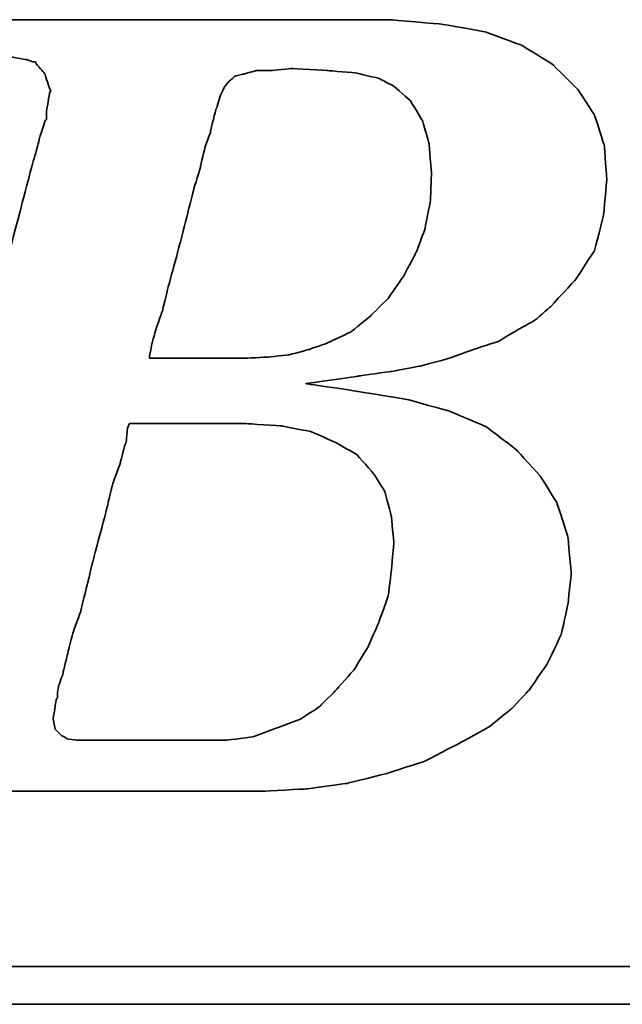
# Model space of a CAD drawing. Header units: millimetres. Extents: x 914 to 1153, y -9 to 64.
# Tile 33 of 55: x 1086.25 to 1087.42, y 11.62 to 13.53. Entities that reach past the tile are written whole.
import ezdxf

# ---------------------------------------------------------------- set-up
doc = ezdxf.new("R2010")
doc.units = ezdxf.units.MM
doc.header["$LTSCALE"] = 0.15
doc.layers.add('DIM', color=4, linetype='CONTINUOUS')
doc.layers.add('layer 1', color=7, linetype='CONTINUOUS')

# ---------------------------------------------------------------- blocks, each defined once
blk = doc.blocks.new('TBI MOTION logo(完整正式版)')
at = {"layer": 'layer 1', "color": 22, "lineweight": 35}
for points, knots in [([(-64.65375, -6.86375), (-64.65375, -6.86375), (-64.84375, -7.29625), (-64.84375, -7.29625), (-64.84375, -7.29625), (-64.84375, -7.29625), (-64.86875, -7.34375), (-64.86875, -7.34375), (-64.86875, -7.34375), (-64.86875, -7.34375), (-64.86875, -7.36875), (-64.86875, -7.36875), (-64.86875, -7.36875), (-64.86875, -7.36875), (-65.15375, -7.65375), (-65.15375, -7.65375), (-65.15375, -7.65375), (-65.15375, -7.65375), (-65.17875, -7.65375), (-65.17875, -7.65375), (-65.17875, -7.65375), (-65.17875, -7.65375), (-65.20375, -7.67875), (-65.20375, -7.67875), (-65.20375, -7.67875), (-65.20375, -7.67875), (-65.58875, -7.87125), (-65.58875, -7.87125), (-65.58875, -7.87125), (-65.58875, -7.87125), (-65.63375, -7.87125), (-65.63375, -7.87125), (-65.63375, -7.87125), (-65.63375, -7.87125), (-65.65875, -7.89375), (-65.65875, -7.89375), (-65.65875, -7.89375), (-65.65875, -7.89375), (-66.09375, -7.94375), (-66.09375, -7.94375), (-66.09375, -7.94375), (-66.09375, -7.94375), (-66.11375, -7.94375), (-66.11375, -7.94375), (-66.11375, -7.94375), (-66.11375, -7.94375), (-66.16375, -7.94375), (-66.16375, -7.94375), (-66.16375, -7.94375), (-66.16375, -7.94375), (-66.30875, -7.94375), (-66.30875, -7.94375), (-66.30875, -7.94375), (-66.30875, -7.94375), (-66.69375, -7.94375), (-66.69375, -7.94375), (-66.69375, -7.94375), (-66.69375, -7.94375), (-67.07375, -7.94375), (-67.07375, -7.94375), (-67.07375, -7.94375), (-67.07375, -7.94375), (-67.12375, -7.94375), (-67.12375, -7.94375), (-67.12375, -7.94375), (-67.12375, -7.94375), (-67.12375, -7.96625), (-67.12375, -7.96625), (-67.12375, -7.96625), (-67.12375, -7.96625), (-67.14875, -7.99125), (-67.14875, -7.99125), (-67.14875, -7.99125), (-67.14875, -7.99125), (-67.24375, -8.34875), (-67.24375, -8.34875), (-67.24375, -8.34875), (-67.24375, -8.34875), (-67.31375, -8.68625), (-67.31375, -8.68625), (-67.31375, -8.68625), (-67.31375, -8.68625), (-67.26875, -8.68625), (-67.26875, -8.68625), (-67.26875, -8.68625), (-67.26875, -8.68625), (-67.07375, -8.68625), (-67.07375, -8.68625), (-67.07375, -8.68625), (-67.07375, -8.68625), (-66.54875, -8.68625), (-66.54875, -8.68625), (-66.54875, -8.68625), (-66.54875, -8.68625), (-65.82625, -8.68625), (-65.82625, -8.68625), (-65.82625, -8.68625), (-65.82625, -8.68625), (-65.01375, -8.68625), (-65.01375, -8.68625), (-65.01375, -8.68625), (-65.01375, -8.68625), (-64.05375, -8.68625), (-64.05375, -8.68625), (-64.05375, -8.68625), (-64.05375, -8.68625), (-62.08375, -8.68625), (-62.08375, -8.68625), (-62.08375, -8.68625), (-62.08375, -8.68625), (-60.06875, -8.68625), (-60.06875, -8.68625), (-60.06875, -8.68625), (-60.06875, -8.68625), (-59.10875, -8.68625), (-59.10875, -8.68625), (-59.10875, -8.68625), (-59.10875, -8.68625), (-58.29375, -8.68625), (-58.29375, -8.68625), (-58.29375, -8.68625), (-58.29375, -8.68625), (-57.57375, -8.68625), (-57.57375, -8.68625), (-57.57375, -8.68625), (-57.57375, -8.68625), (-57.04875, -8.68625), (-57.04875, -8.68625), (-57.04875, -8.68625), (-57.04875, -8.68625), (-56.85375, -8.68625), (-56.85375, -8.68625), (-56.85375, -8.68625), (-56.85375, -8.68625), (-56.70875, -8.68625), (-56.70875, -8.68625), (-56.70875, -8.68625), (-56.70875, -8.68625), (-56.61375, -8.68625), (-56.61375, -8.68625), (-56.61375, -8.68625), (-56.61375, -8.68625), (-56.56875, -8.68625), (-56.56875, -8.68625), (-56.56875, -8.68625), (-56.56875, -8.68625), (-55.65375, -8.63875), (-55.65375, -8.63875), (-55.65375, -8.63875), (-55.65375, -8.63875), (-54.76875, -8.51875), (-54.76875, -8.51875), (-54.76875, -8.51875), (-54.76875, -8.51875), (-53.90375, -8.30375), (-53.90375, -8.30375), (-53.90375, -8.30375), (-53.90375, -8.30375), (-53.08875, -8.03875), (-53.08875, -8.03875), (-53.08875, -8.03875), (-53.08875, -8.03875), (-52.34375, -7.65375), (-52.34375, -7.65375), (-52.34375, -7.65375), (-52.34375, -7.65375), (-51.69875, -7.29625), (-51.69875, -7.29625), (-51.69875, -7.29625), (-51.69875, -7.29625), (-51.21875, -6.91125), (-51.21875, -6.91125), (-51.21875, -6.91125), (-51.21875, -6.91125), (-50.83375, -6.50375), (-50.83375, -6.50375), (-50.83375, -6.50375), (-50.83375, -6.50375), (-50.44875, -5.94875), (-50.44875, -5.94875), (-50.44875, -5.94875), (-50.44875, -5.94875), (-50.13875, -5.30375), (-50.13875, -5.30375), (-50.13875, -5.30375), (-50.13875, -5.30375), (-49.99375, -4.65375), (-49.99375, -4.65375), (-49.99375, -4.65375), (-49.99375, -4.65375), (-49.92375, -3.98375), (-49.92375, -3.98375), (-49.92375, -3.98375), (-49.92375, -3.98375), (-49.99375, -3.19374), (-49.99375, -3.19374), (-49.99375, -3.19374), (-49.99375, -3.19374), (-50.23374, -2.44874), (-50.23374, -2.44874), (-50.23374, -2.44874), (-50.23374, -2.44874), (-50.59375, -1.87374), (-50.59375, -1.87374), (-50.59375, -1.87374), (-50.59375, -1.87374), (-51.09875, -1.31874), (-51.09875, -1.31874), (-51.09875, -1.31874), (-51.09875, -1.31874), (-51.74375, -0.81875), (-51.74375, -0.81875), (-51.74375, -0.81875), (-51.74375, -0.81875), (-52.53875, -0.48125), (-52.53875, -0.48125), (-52.53875, -0.48125), (-52.53875, -0.48125), (-53.47375, -0.21875), (-53.47375, -0.21875), (-53.47375, -0.21875), (-53.47375, -0.21875), (-54.52875, -0.04874), (-54.52875, -0.04874), (-54.52875, -0.04874), (-54.52875, -0.04874), (-55.65375, 0.12125), (-55.65375, 0.12125), (-55.65375, 0.12125), (-55.65375, 0.12125), (-54.50375, 0.28624), (-54.50375, 0.28624), (-54.50375, 0.28624), (-54.50375, 0.28624), (-53.83375, 0.38124), (-53.83375, 0.38124), (-53.83375, 0.38124), (-53.83375, 0.38124), (-53.18375, 0.50125), (-53.18375, 0.50125), (-53.18375, 0.50125), (-53.18375, 0.50125), (-52.55875, 0.66874), (-52.55875, 0.66874), (-52.55875, 0.66874), (-52.55875, 0.66874), (-52.03375, 0.86124), (-52.03375, 0.86124), (-52.03375, 0.86124), (-52.03375, 0.86124), (-51.50374, 1.03124), (-51.50374, 1.03124), (-51.50374, 1.03124), (-51.50374, 1.03124), (-51.09875, 1.27125), (-51.09875, 1.27125), (-51.09875, 1.27125), (-51.09875, 1.27125), (-50.71375, 1.48624), (-50.71375, 1.48624), (-50.71375, 1.48624), (-50.71375, 1.48624), (-50.37625, 1.77625), (-50.37625, 1.77625), (-50.37625, 1.77625), (-50.37625, 1.77625), (-49.82375, 2.37625), (-49.82375, 2.37625), (-49.82375, 2.37625), (-49.82375, 2.37625), (-49.41875, 2.99625), (-49.41875, 2.99625), (-49.41875, 2.99625), (-49.41875, 2.99625), (-49.22375, 3.76625), (-49.22375, 3.76625), (-49.22375, 3.76625), (-49.22375, 3.76625), (-49.15375, 4.50874), (-49.15375, 4.50874), (-49.15375, 4.50874), (-49.15375, 4.50874), (-49.20375, 5.25125), (-49.20375, 5.25125), (-49.20375, 5.25125), (-49.20375, 5.25125), (-49.41875, 5.92625), (-49.41875, 5.92625), (-49.41875, 5.92625), (-49.41875, 5.92625), (-49.77875, 6.47625), (-49.77875, 6.47625), (-49.77875, 6.47625), (-49.77875, 6.47625), (-50.33125, 7.02624), (-50.33125, 7.02624), (-50.33125, 7.02624), (-50.33125, 7.02624), (-51.00125, 7.43625), (-51.00125, 7.43625), (-51.00125, 7.43625), (-51.00125, 7.43625), (-51.79375, 7.72625), (-51.79375, 7.72625), (-51.79375, 7.72625), (-51.79375, 7.72625), (-52.72875, 7.89124), (-52.72875, 7.89124), (-52.72875, 7.89124), (-52.72875, 7.89124), (-53.83375, 7.98625), (-53.83375, 7.98625), (-53.83375, 7.98625), (-53.83375, 7.98625), (-53.92875, 7.98625), (-53.92875, 7.98625), (-53.92875, 7.98625), (-53.92875, 7.98625), (-54.26375, 7.98625), (-54.26375, 7.98625), (-54.26375, 7.98625), (-54.26375, 7.98625), (-54.74375, 7.98625), (-54.74375, 7.98625), (-54.74375, 7.98625), (-54.74375, 7.98625), (-55.36875, 7.98625), (-55.36875, 7.98625), (-55.36875, 7.98625), (-55.36875, 7.98625), (-56.13375, 7.98625), (-56.13375, 7.98625), (-56.13375, 7.98625), (-56.13375, 7.98625), (-56.94875, 7.98625), (-56.94875, 7.98625), (-56.94875, 7.98625), (-56.94875, 7.98625), (-58.77625, 7.98625), (-58.77625, 7.98625), (-58.77625, 7.98625), (-58.77625, 7.98625), (-60.59875, 7.98625), (-60.59875, 7.98625), (-60.59875, 7.98625), (-60.59875, 7.98625), (-61.41375, 7.98625), (-61.41375, 7.98625), (-61.41375, 7.98625), (-61.41375, 7.98625), (-62.17875, 7.98625), (-62.17875, 7.98625), (-62.17875, 7.98625), (-62.17875, 7.98625), (-62.80375, 7.98625), (-62.80375, 7.98625), (-62.80375, 7.98625), (-62.80375, 7.98625), (-63.30625, 7.98625), (-63.30625, 7.98625), (-63.30625, 7.98625), (-63.30625, 7.98625), (-63.57375, 7.98625), (-63.57375, 7.98625), (-63.57375, 7.98625), (-63.57375, 7.98625), (-63.57375, 7.96375), (-63.57375, 7.96375), (-63.57375, 7.96375), (-63.57375, 7.96375), (-63.59875, 7.94125), (-63.59875, 7.94125), (-63.59875, 7.94125), (-63.59875, 7.94125), (-63.69375, 7.55625), (-63.69375, 7.55625), (-63.69375, 7.55625), (-63.69375, 7.55625), (-63.76375, 7.24624), (-63.76375, 7.24624), (-63.76375, 7.24624), (-63.76375, 7.24624), (-63.23875, 7.24624), (-63.23875, 7.24624), (-63.23875, 7.24624), (-63.23875, 7.24624), (-62.75875, 7.24624), (-62.75875, 7.24624), (-62.75875, 7.24624), (-62.75875, 7.24624), (-62.61125, 7.24624), (-62.61125, 7.24624), (-62.61125, 7.24624), (-62.61125, 7.24624), (-62.56625, 7.24624), (-62.56625, 7.24624), (-62.56625, 7.24624), (-62.56625, 7.24624), (-62.22875, 7.24624), (-62.22875, 7.24624), (-62.22875, 7.24624), (-62.22875, 7.24624), (-62.20375, 7.24624), (-62.20375, 7.24624), (-62.20375, 7.24624), (-62.20375, 7.24624), (-62.17875, 7.21875), (-62.17875, 7.21875), (-62.17875, 7.21875), (-62.17875, 7.21875), (-61.96375, 7.17125), (-61.96375, 7.17125), (-61.96375, 7.17125), (-61.96375, 7.17125), (-61.72375, 7.12624), (-61.72375, 7.12624), (-61.72375, 7.12624), (-61.72375, 7.12624), (-61.70375, 7.12624), (-61.70375, 7.12624), (-61.70375, 7.12624), (-61.70375, 7.12624), (-61.55875, 7.07624), (-61.55875, 7.07624), (-61.55875, 7.07624), (-61.55875, 7.07624), (-61.50875, 7.07624), (-61.50875, 7.07624), (-61.50875, 7.07624), (-61.50875, 7.07624), (-61.48375, 7.02624), (-61.48375, 7.02624), (-61.48375, 7.02624), (-61.48375, 7.02624), (-61.31875, 6.83375), (-61.31875, 6.83375), (-61.31875, 6.83375), (-61.31875, 6.83375), (-61.29375, 6.81125), (-61.29375, 6.81125), (-61.29375, 6.81125), (-61.29375, 6.81125), (-61.29375, 6.78625), (-61.29375, 6.78625), (-61.29375, 6.78625), (-61.29375, 6.78625), (-61.19875, 6.50124), (-61.19875, 6.50124), (-61.19875, 6.50124), (-61.19875, 6.50124), (-61.17375, 6.45124), (-61.17375, 6.45124), (-61.17375, 6.45124), (-61.17375, 6.45124), (-61.19875, 6.40625), (-61.19875, 6.40625), (-61.19875, 6.40625), (-61.19875, 6.40625), (-61.26875, 5.99624), (-61.26875, 5.99624), (-61.26875, 5.99624), (-61.26875, 5.99624), (-61.26875, 5.85125), (-61.26875, 5.85125), (-61.26875, 5.85125), (-61.26875, 5.85125), (-61.26875, 5.82625), (-61.26875, 5.82625), (-61.26875, 5.82625), (-61.26875, 5.82625), (-61.29375, 5.80625), (-61.29375, 5.80625), (-61.29375, 5.80625), (-61.29375, 5.80625), (-61.34125, 5.66125), (-61.34125, 5.66125), (-61.34125, 5.66125), (-61.34125, 5.66125), (-61.41375, 5.44625), (-61.41375, 5.44625), (-61.41375, 5.44625), (-61.41375, 5.44625), (-61.48375, 5.15625), (-61.48375, 5.15625), (-61.48375, 5.15625), (-61.48375, 5.15625), (-61.58375, 4.82124), (-61.58375, 4.82124), (-61.58375, 4.82124), (-61.58375, 4.82124), (-61.79875, 4.00375), (-61.79875, 4.00375), (-61.79875, 4.00375), (-61.79875, 4.00375), (-62.05875, 2.99625), (-62.05875, 2.99625), (-62.05875, 2.99625), (-62.05875, 2.99625), (-62.34875, 1.91625), (-62.34875, 1.91625), (-62.34875, 1.91625), (-62.34875, 1.91625), (-62.97375, -0.41124), (-62.97375, -0.41124), (-62.97375, -0.41124), (-62.97375, -0.41124), (-63.59875, -2.75875), (-63.59875, -2.75875), (-63.59875, -2.75875), (-63.59875, -2.75875), (-63.88375, -3.86374), (-63.88375, -3.86374), (-63.88375, -3.86374), (-63.88375, -3.86374), (-64.14875, -4.82374), (-64.14875, -4.82374), (-64.14875, -4.82374), (-64.14875, -4.82374), (-64.36375, -5.64125), (-64.36375, -5.64125), (-64.36375, -5.64125), (-64.36375, -5.64125), (-64.43625, -5.97625), (-64.43625, -5.97625), (-64.43625, -5.97625), (-64.43625, -5.97625), (-64.50875, -6.28625), (-64.50875, -6.28625), (-64.50875, -6.28625), (-64.50875, -6.28625), (-64.50875, -6.30875), (-64.50875, -6.30875), (-64.50875, -6.30875), (-64.50875, -6.30875), (-64.57875, -6.50375), (-64.57875, -6.50375), (-64.57875, -6.50375), (-64.57875, -6.50375), (-64.62875, -6.69625), (-64.62875, -6.69625), (-64.62875, -6.69625), (-64.62875, -6.69625), (-64.62875, -6.76875), (-64.62875, -6.76875), (-64.62875, -6.76875), (-64.62875, -6.76875), (-64.62875, -6.81375), (-64.62875, -6.81375), (-64.62875, -6.81375), (-64.62875, -6.81375), (-64.62875, -6.83875), (-64.62875, -6.83875), (-64.62875, -6.83875), (-64.62875, -6.83875), (-64.65375, -6.86375), (-64.65375, -6.86375)], [0, 0, 0, 0, 0.00719424, 0.00719424, 0.00719424, 0.00719425, 0.01438849, 0.01438849, 0.01438849, 0.0143885, 0.02158273, 0.02158273, 0.02158273, 0.02158274, 0.02877698, 0.02877698, 0.02877698, 0.02877699, 0.03597122, 0.03597122, 0.03597122, 0.03597123, 0.04316547, 0.04316547, 0.04316547, 0.04316548, 0.05035971, 0.05035971, 0.05035971, 0.05035972, 0.05755396, 0.05755396, 0.05755396, 0.05755397, 0.0647482, 0.0647482, 0.0647482, 0.06474821, 0.07194245, 0.07194245, 0.07194245, 0.07194246, 0.07913669, 0.07913669, 0.07913669, 0.0791367, 0.08633094, 0.08633094, 0.08633094, 0.08633095, 0.09352518, 0.09352518, 0.09352518, 0.09352519, 0.10071942, 0.10071942, 0.10071942, 0.10071943, 0.10791367, 0.10791367, 0.10791367, 0.10791368, 0.11510791, 0.11510791, 0.11510791, 0.11510792, 0.12230216, 0.12230216, 0.12230216, 0.12230217, 0.1294964, 0.1294964, 0.1294964, 0.12949641, 0.13669065, 0.13669065, 0.13669065, 0.13669066, 0.14388489, 0.14388489, 0.14388489, 0.1438849, 0.15107914, 0.15107914, 0.15107914, 0.15107915, 0.15827338, 0.15827338, 0.15827338, 0.15827339, 0.16546763, 0.16546763, 0.16546763, 0.16546764, 0.17266187, 0.17266187, 0.17266187, 0.17266188, 0.17985612, 0.17985612, 0.17985612, 0.17985613, 0.18705036, 0.18705036, 0.18705036, 0.18705037, 0.1942446, 0.1942446, 0.1942446, 0.19424461, 0.20143885, 0.20143885, 0.20143885, 0.20143886, 0.20863309, 0.20863309, 0.20863309, 0.2086331, 0.21582734, 0.21582734, 0.21582734, 0.21582735, 0.22302158, 0.22302158, 0.22302158, 0.22302159, 0.23021583, 0.23021583, 0.23021583, 0.23021584, 0.23741007, 0.23741007, 0.23741007, 0.23741008, 0.24460432, 0.24460432, 0.24460432, 0.24460433, 0.25179856, 0.25179856, 0.25179856, 0.25179857, 0.25899281, 0.25899281, 0.25899281, 0.25899282, 0.26618705, 0.26618705, 0.26618705, 0.26618706, 0.27338129, 0.27338129, 0.27338129, 0.2733813, 0.28057554, 0.28057554, 0.28057554, 0.28057555, 0.28776978, 0.28776978, 0.28776978, 0.28776979, 0.29496403, 0.29496403, 0.29496403, 0.29496404, 0.30215827, 0.30215827, 0.30215827, 0.30215828, 0.30935252, 0.30935252, 0.30935252, 0.30935253, 0.31654676, 0.31654676, 0.31654676, 0.31654677, 0.32374101, 0.32374101, 0.32374101, 0.32374102, 0.33093525, 0.33093525, 0.33093525, 0.33093526, 0.3381295, 0.3381295, 0.3381295, 0.33812951, 0.34532374, 0.34532374, 0.34532374, 0.34532375, 0.35251799, 0.35251799, 0.35251799, 0.352518, 0.35971223, 0.35971223, 0.35971223, 0.35971224, 0.36690647, 0.36690647, 0.36690647, 0.36690648, 0.37410072, 0.37410072, 0.37410072, 0.37410073, 0.38129496, 0.38129496, 0.38129496, 0.38129497, 0.38848921, 0.38848921, 0.38848921, 0.38848922, 0.39568345, 0.39568345, 0.39568345, 0.39568346, 0.4028777, 0.4028777, 0.4028777, 0.40287771, 0.41007194, 0.41007194, 0.41007194, 0.41007195, 0.41726619, 0.41726619, 0.41726619, 0.4172662, 0.42446043, 0.42446043, 0.42446043, 0.42446044, 0.43165468, 0.43165468, 0.43165468, 0.43165469, 0.43884892, 0.43884892, 0.43884892, 0.43884893, 0.44604317, 0.44604317, 0.44604317, 0.44604318, 0.45323741, 0.45323741, 0.45323741, 0.45323742, 0.46043165, 0.46043165, 0.46043165, 0.46043166, 0.4676259, 0.4676259, 0.4676259, 0.46762591, 0.47482014, 0.47482014, 0.47482014, 0.47482015, 0.48201439, 0.48201439, 0.48201439, 0.4820144, 0.48920863, 0.48920863, 0.48920863, 0.48920864, 0.49640288, 0.49640288, 0.49640288, 0.49640289, 0.50359712, 0.50359712, 0.50359712, 0.50359713, 0.51079137, 0.51079137, 0.51079137, 0.51079138, 0.51798561, 0.51798561, 0.51798561, 0.51798562, 0.52517986, 0.52517986, 0.52517986, 0.52517987, 0.5323741, 0.5323741, 0.5323741, 0.53237411, 0.53956835, 0.53956835, 0.53956835, 0.53956836, 0.54676259, 0.54676259, 0.54676259, 0.5467626, 0.55395683, 0.55395683, 0.55395683, 0.55395684, 0.56115108, 0.56115108, 0.56115108, 0.56115109, 0.56834532, 0.56834532, 0.56834532, 0.56834533, 0.57553957, 0.57553957, 0.57553957, 0.57553958, 0.58273381, 0.58273381, 0.58273381, 0.58273382, 0.58992806, 0.58992806, 0.58992806, 0.58992807, 0.5971223, 0.5971223, 0.5971223, 0.59712231, 0.60431655, 0.60431655, 0.60431655, 0.60431656, 0.61151079, 0.61151079, 0.61151079, 0.6115108, 0.61870504, 0.61870504, 0.61870504, 0.61870505, 0.62589928, 0.62589928, 0.62589928, 0.62589929, 0.63309353, 0.63309353, 0.63309353, 0.63309354, 0.64028777, 0.64028777, 0.64028777, 0.64028778, 0.64748201, 0.64748201, 0.64748201, 0.64748202, 0.65467626, 0.65467626, 0.65467626, 0.65467627, 0.6618705, 0.6618705, 0.6618705, 0.66187051, 0.66906475, 0.66906475, 0.66906475, 0.66906476, 0.67625899, 0.67625899, 0.67625899, 0.676259, 0.68345324, 0.68345324, 0.68345324, 0.68345325, 0.69064748, 0.69064748, 0.69064748, 0.69064749, 0.69784173, 0.69784173, 0.69784173, 0.69784174, 0.70503597, 0.70503597, 0.70503597, 0.70503598, 0.71223022, 0.71223022, 0.71223022, 0.71223023, 0.71942446, 0.71942446, 0.71942446, 0.71942447, 0.72661871, 0.72661871, 0.72661871, 0.72661872, 0.73381295, 0.73381295, 0.73381295, 0.73381296, 0.74100719, 0.74100719, 0.74100719, 0.7410072, 0.74820144, 0.74820144, 0.74820144, 0.74820145, 0.75539568, 0.75539568, 0.75539568, 0.75539569, 0.76258993, 0.76258993, 0.76258993, 0.76258994, 0.76978417, 0.76978417, 0.76978417, 0.76978418, 0.77697842, 0.77697842, 0.77697842, 0.77697843, 0.78417266, 0.78417266, 0.78417266, 0.78417267, 0.79136691, 0.79136691, 0.79136691, 0.79136692, 0.79856115, 0.79856115, 0.79856115, 0.79856116, 0.8057554, 0.8057554, 0.8057554, 0.80575541, 0.81294964, 0.81294964, 0.81294964, 0.81294965, 0.82014388, 0.82014388, 0.82014388, 0.82014389, 0.82733813, 0.82733813, 0.82733813, 0.82733814, 0.83453237, 0.83453237, 0.83453237, 0.83453238, 0.84172662, 0.84172662, 0.84172662, 0.84172663, 0.84892086, 0.84892086, 0.84892086, 0.84892087, 0.85611511, 0.85611511, 0.85611511, 0.85611512, 0.86330935, 0.86330935, 0.86330935, 0.86330936, 0.8705036, 0.8705036, 0.8705036, 0.87050361, 0.87769784, 0.87769784, 0.87769784, 0.87769785, 0.88489209, 0.88489209, 0.88489209, 0.8848921, 0.89208633, 0.89208633, 0.89208633, 0.89208634, 0.89928058, 0.89928058, 0.89928058, 0.89928059, 0.90647482, 0.90647482, 0.90647482, 0.90647483, 0.91366906, 0.91366906, 0.91366906, 0.91366907, 0.92086331, 0.92086331, 0.92086331, 0.92086332, 0.92805755, 0.92805755, 0.92805755, 0.92805756, 0.9352518, 0.9352518, 0.9352518, 0.93525181, 0.94244604, 0.94244604, 0.94244604, 0.94244605, 0.94964029, 0.94964029, 0.94964029, 0.9496403, 0.95683453, 0.95683453, 0.95683453, 0.95683454, 0.96402878, 0.96402878, 0.96402878, 0.96402879, 0.97122302, 0.97122302, 0.97122302, 0.97122303, 0.97841727, 0.97841727, 0.97841727, 0.97841728, 0.98561151, 0.98561151, 0.98561151, 0.98561152, 0.99280576, 0.99280576, 0.99280576, 0.99280577, 1, 1, 1, 1]), ([(-57.50375, 6.35625), (-57.50375, 6.35625), (-57.57375, 6.11625), (-57.57375, 6.11625), (-57.57375, 6.11625), (-57.57375, 6.11625), (-57.57375, 6.09125), (-57.57375, 6.09125), (-57.57375, 6.09125), (-57.57375, 6.09125), (-57.59875, 6.06625), (-57.59875, 6.06625), (-57.59875, 6.06625), (-57.59875, 6.06625), (-57.64875, 5.87625), (-57.64875, 5.87625), (-57.64875, 5.87625), (-57.64875, 5.87625), (-57.71875, 5.58875), (-57.71875, 5.58875), (-57.71875, 5.58875), (-57.71875, 5.58875), (-57.71875, 5.56625), (-57.71875, 5.56625), (-57.71875, 5.56625), (-57.71875, 5.56625), (-57.83875, 5.23125), (-57.83875, 5.23125), (-57.83875, 5.23125), (-57.83875, 5.23125), (-57.93625, 4.82124), (-57.93625, 4.82124), (-57.93625, 4.82124), (-57.93625, 4.82124), (-57.93625, 4.79624), (-57.93625, 4.79624), (-57.93625, 4.79624), (-57.93625, 4.79624), (-58.07875, 4.34125), (-58.07875, 4.34125), (-58.07875, 4.34125), (-58.07875, 4.34125), (-58.34375, 3.28625), (-58.34375, 3.28625), (-58.34375, 3.28625), (-58.34375, 3.28625), (-58.62875, 2.23124), (-58.62875, 2.23124), (-58.62875, 2.23124), (-58.62875, 2.23124), (-58.74875, 1.75125), (-58.74875, 1.75125), (-58.74875, 1.75125), (-58.74875, 1.75125), (-58.74875, 1.72625), (-58.74875, 1.72625), (-58.74875, 1.72625), (-58.74875, 1.72625), (-58.89375, 1.31625), (-58.89375, 1.31625), (-58.89375, 1.31625), (-58.89375, 1.31625), (-58.98875, 0.98124), (-58.98875, 0.98124), (-58.98875, 0.98124), (-58.98875, 0.98124), (-59.03875, 0.71625), (-59.03875, 0.71625), (-59.03875, 0.71625), (-59.03875, 0.71625), (-59.03875, 0.66874), (-59.03875, 0.66874), (-59.03875, 0.66874), (-59.03875, 0.66874), (-58.91875, 0.66874), (-58.91875, 0.66874), (-58.91875, 0.66874), (-58.91875, 0.66874), (-58.53375, 0.66874), (-58.53375, 0.66874), (-58.53375, 0.66874), (-58.53375, 0.66874), (-58.10375, 0.66874), (-58.10375, 0.66874), (-58.10375, 0.66874), (-58.10375, 0.66874), (-57.66875, 0.66874), (-57.66875, 0.66874), (-57.66875, 0.66874), (-57.66875, 0.66874), (-57.33375, 0.66874), (-57.33375, 0.66874), (-57.33375, 0.66874), (-57.33375, 0.66874), (-57.09375, 0.66874), (-57.09375, 0.66874), (-57.09375, 0.66874), (-57.09375, 0.66874), (-56.99875, 0.66874), (-56.99875, 0.66874), (-56.99875, 0.66874), (-56.99875, 0.66874), (-56.49375, 0.69374), (-56.49375, 0.69374), (-56.49375, 0.69374), (-56.49375, 0.69374), (-56.01375, 0.74374), (-56.01375, 0.74374), (-56.01375, 0.74374), (-56.01375, 0.74374), (-55.58375, 0.86124), (-55.58375, 0.86124), (-55.58375, 0.86124), (-55.58375, 0.86124), (-55.17375, 1.00624), (-55.17375, 1.00624), (-55.17375, 1.00624), (-55.17375, 1.00624), (-54.67375, 1.24625), (-54.67375, 1.24625), (-54.67375, 1.24625), (-54.67375, 1.24625), (-54.26375, 1.58124), (-54.26375, 1.58124), (-54.26375, 1.58124), (-54.26375, 1.58124), (-53.87875, 1.96374), (-53.87875, 1.96374), (-53.87875, 1.96374), (-53.87875, 1.96374), (-53.54375, 2.44625), (-53.54375, 2.44625), (-53.54375, 2.44625), (-53.54375, 2.44625), (-53.27875, 2.95125), (-53.27875, 2.95125), (-53.27875, 2.95125), (-53.27875, 2.95125), (-53.08875, 3.45124), (-53.08875, 3.45124), (-53.08875, 3.45124), (-53.08875, 3.45124), (-52.96875, 4.05124), (-52.96875, 4.05124), (-52.96875, 4.05124), (-52.96875, 4.05124), (-52.94375, 4.65125), (-52.94375, 4.65125), (-52.94375, 4.65125), (-52.94375, 4.65125), (-52.99375, 5.30125), (-52.99375, 5.30125), (-52.99375, 5.30125), (-52.99375, 5.30125), (-53.13875, 5.80625), (-53.13875, 5.80625), (-53.13875, 5.80625), (-53.13875, 5.80625), (-53.39875, 6.23625), (-53.39875, 6.23625), (-53.39875, 6.23625), (-53.39875, 6.23625), (-53.75875, 6.54875), (-53.75875, 6.54875), (-53.75875, 6.54875), (-53.75875, 6.54875), (-54.07375, 6.71625), (-54.07375, 6.71625), (-54.07375, 6.71625), (-54.07375, 6.71625), (-54.57375, 6.83375), (-54.57375, 6.83375), (-54.57375, 6.83375), (-54.57375, 6.83375), (-55.17375, 6.88625), (-55.17375, 6.88625), (-55.17375, 6.88625), (-55.17375, 6.88625), (-55.96875, 6.93125), (-55.96875, 6.93125), (-55.96875, 6.93125), (-55.96875, 6.93125), (-56.39875, 6.88625), (-56.39875, 6.88625), (-56.39875, 6.88625), (-56.39875, 6.88625), (-56.42125, 6.88625), (-56.42125, 6.88625), (-56.42125, 6.88625), (-56.42125, 6.88625), (-56.73375, 6.88625), (-56.73375, 6.88625), (-56.73375, 6.88625), (-56.73375, 6.88625), (-56.99875, 6.81125), (-56.99875, 6.81125), (-56.99875, 6.81125), (-56.99875, 6.81125), (-57.02375, 6.81125), (-57.02375, 6.81125), (-57.02375, 6.81125), (-57.02375, 6.81125), (-57.18875, 6.76625), (-57.18875, 6.76625), (-57.18875, 6.76625), (-57.18875, 6.76625), (-57.30875, 6.66625), (-57.30875, 6.66625), (-57.30875, 6.66625), (-57.30875, 6.66625), (-57.40875, 6.54875), (-57.40875, 6.54875), (-57.40875, 6.54875), (-57.40875, 6.54875), (-57.50375, 6.35625), (-57.50375, 6.35625)], [0, 0, 0, 0, 0.01851852, 0.01851852, 0.01851852, 0.01851853, 0.03703704, 0.03703704, 0.03703704, 0.03703705, 0.05555556, 0.05555556, 0.05555556, 0.05555557, 0.07407407, 0.07407407, 0.07407407, 0.07407408, 0.09259259, 0.09259259, 0.09259259, 0.0925926, 0.11111111, 0.11111111, 0.11111111, 0.11111112, 0.12962963, 0.12962963, 0.12962963, 0.12962964, 0.14814815, 0.14814815, 0.14814815, 0.14814816, 0.16666667, 0.16666667, 0.16666667, 0.16666668, 0.18518519, 0.18518519, 0.18518519, 0.1851852, 0.2037037, 0.2037037, 0.2037037, 0.20370371, 0.22222222, 0.22222222, 0.22222222, 0.22222223, 0.24074074, 0.24074074, 0.24074074, 0.24074075, 0.25925926, 0.25925926, 0.25925926, 0.25925927, 0.27777778, 0.27777778, 0.27777778, 0.27777779, 0.2962963, 0.2962963, 0.2962963, 0.29629631, 0.31481481, 0.31481481, 0.31481481, 0.31481482, 0.33333333, 0.33333333, 0.33333333, 0.33333334, 0.35185185, 0.35185185, 0.35185185, 0.35185186, 0.37037037, 0.37037037, 0.37037037, 0.37037038, 0.38888889, 0.38888889, 0.38888889, 0.3888889, 0.40740741, 0.40740741, 0.40740741, 0.40740742, 0.42592593, 0.42592593, 0.42592593, 0.42592594, 0.44444444, 0.44444444, 0.44444444, 0.44444445, 0.46296296, 0.46296296, 0.46296296, 0.46296297, 0.48148148, 0.48148148, 0.48148148, 0.48148149, 0.5, 0.5, 0.5, 0.50000001, 0.51851852, 0.51851852, 0.51851852, 0.51851853, 0.53703704, 0.53703704, 0.53703704, 0.53703705, 0.55555556, 0.55555556, 0.55555556, 0.55555557, 0.57407407, 0.57407407, 0.57407407, 0.57407408, 0.59259259, 0.59259259, 0.59259259, 0.5925926, 0.61111111, 0.61111111, 0.61111111, 0.61111112, 0.62962963, 0.62962963, 0.62962963, 0.62962964, 0.64814815, 0.64814815, 0.64814815, 0.64814816, 0.66666667, 0.66666667, 0.66666667, 0.66666668, 0.68518519, 0.68518519, 0.68518519, 0.6851852, 0.7037037, 0.7037037, 0.7037037, 0.70370371, 0.72222222, 0.72222222, 0.72222222, 0.72222223, 0.74074074, 0.74074074, 0.74074074, 0.74074075, 0.75925926, 0.75925926, 0.75925926, 0.75925927, 0.77777778, 0.77777778, 0.77777778, 0.77777779, 0.7962963, 0.7962963, 0.7962963, 0.79629631, 0.81481481, 0.81481481, 0.81481481, 0.81481482, 0.83333333, 0.83333333, 0.83333333, 0.83333334, 0.85185185, 0.85185185, 0.85185185, 0.85185186, 0.87037037, 0.87037037, 0.87037037, 0.87037038, 0.88888889, 0.88888889, 0.88888889, 0.8888889, 0.90740741, 0.90740741, 0.90740741, 0.90740742, 0.92592593, 0.92592593, 0.92592593, 0.92592594, 0.94444444, 0.94444444, 0.94444444, 0.94444445, 0.96296296, 0.96296296, 0.96296296, 0.96296297, 0.98148148, 0.98148148, 0.98148148, 0.98148149, 1, 1, 1, 1]), ([(-61.03125, -6.57375), (-61.03125, -6.57375), (-61.03125, -6.67125), (-61.03125, -6.67125), (-61.03125, -6.67125), (-61.03125, -6.67125), (-61.05375, -6.69625), (-61.05375, -6.69625), (-61.05375, -6.69625), (-61.05375, -6.69625), (-61.12375, -7.12875), (-61.12375, -7.12875), (-61.12375, -7.12875), (-61.12375, -7.12875), (-61.07875, -7.34375), (-61.07875, -7.34375), (-61.07875, -7.34375), (-61.07875, -7.34375), (-60.93375, -7.48875), (-60.93375, -7.48875), (-60.93375, -7.48875), (-60.93375, -7.48875), (-60.81375, -7.55625), (-60.81375, -7.55625), (-60.81375, -7.55625), (-60.81375, -7.55625), (-60.62375, -7.58375), (-60.62375, -7.58375), (-60.62375, -7.58375), (-60.62375, -7.58375), (-60.30875, -7.58375), (-60.30875, -7.58375), (-60.30875, -7.58375), (-60.30875, -7.58375), (-59.97375, -7.58375), (-59.97375, -7.58375), (-59.97375, -7.58375), (-59.97375, -7.58375), (-59.87875, -7.58375), (-59.87875, -7.58375), (-59.87875, -7.58375), (-59.87875, -7.58375), (-59.63625, -7.58375), (-59.63625, -7.58375), (-59.63625, -7.58375), (-59.63625, -7.58375), (-58.96875, -7.58375), (-58.96875, -7.58375), (-58.96875, -7.58375), (-58.96875, -7.58375), (-58.29375, -7.58375), (-58.29375, -7.58375), (-58.29375, -7.58375), (-58.29375, -7.58375), (-58.05375, -7.58375), (-58.05375, -7.58375), (-58.05375, -7.58375), (-58.05375, -7.58375), (-57.98375, -7.58375), (-57.98375, -7.58375), (-57.98375, -7.58375), (-57.98375, -7.58375), (-57.35875, -7.58375), (-57.35875, -7.58375), (-57.35875, -7.58375), (-57.35875, -7.58375), (-56.78375, -7.50875), (-56.78375, -7.50875), (-56.78375, -7.50875), (-56.78375, -7.50875), (-56.27875, -7.31875), (-56.27875, -7.31875), (-56.27875, -7.31875), (-56.27875, -7.31875), (-55.77375, -7.12875), (-55.77375, -7.12875), (-55.77375, -7.12875), (-55.77375, -7.12875), (-55.36875, -6.86375), (-55.36875, -6.86375), (-55.36875, -6.86375), (-55.36875, -6.86375), (-55.00875, -6.50375), (-55.00875, -6.50375), (-55.00875, -6.50375), (-55.00875, -6.50375), (-54.62375, -6.06875), (-54.62375, -6.06875), (-54.62375, -6.06875), (-54.62375, -6.06875), (-54.31375, -5.56875), (-54.31375, -5.56875), (-54.31375, -5.56875), (-54.31375, -5.56875), (-54.07375, -5.01625), (-54.07375, -5.01625), (-54.07375, -5.01625), (-54.07375, -5.01625), (-53.87875, -4.46374), (-53.87875, -4.46374), (-53.87875, -4.46374), (-53.87875, -4.46374), (-53.80875, -3.91375), (-53.80875, -3.91375), (-53.80875, -3.91375), (-53.80875, -3.91375), (-53.75875, -3.31375), (-53.75875, -3.31375), (-53.75875, -3.31375), (-53.75875, -3.31375), (-53.80875, -2.75875), (-53.80875, -2.75875), (-53.80875, -2.75875), (-53.80875, -2.75875), (-53.95375, -2.20875), (-53.95375, -2.20875), (-53.95375, -2.20875), (-53.95375, -2.20875), (-54.19375, -1.82625), (-54.19375, -1.82625), (-54.19375, -1.82625), (-54.19375, -1.82625), (-54.55375, -1.41875), (-54.55375, -1.41875), (-54.55375, -1.41875), (-54.55375, -1.41875), (-55.00875, -1.15125), (-55.00875, -1.15125), (-55.00875, -1.15125), (-55.00875, -1.15125), (-55.56125, -0.91375), (-55.56125, -0.91375), (-55.56125, -0.91375), (-55.56125, -0.91375), (-56.18125, -0.79375), (-56.18125, -0.79375), (-56.18125, -0.79375), (-56.18125, -0.79375), (-56.94875, -0.74374), (-56.94875, -0.74374), (-56.94875, -0.74374), (-56.94875, -0.74374), (-56.99875, -0.74374), (-56.99875, -0.74374), (-56.99875, -0.74374), (-56.99875, -0.74374), (-57.09375, -0.74374), (-57.09375, -0.74374), (-57.09375, -0.74374), (-57.09375, -0.74374), (-57.38375, -0.74374), (-57.38375, -0.74374), (-57.38375, -0.74374), (-57.38375, -0.74374), (-57.76875, -0.74374), (-57.76875, -0.74374), (-57.76875, -0.74374), (-57.76875, -0.74374), (-58.24625, -0.74374), (-58.24625, -0.74374), (-58.24625, -0.74374), (-58.24625, -0.74374), (-58.72875, -0.74374), (-58.72875, -0.74374), (-58.72875, -0.74374), (-58.72875, -0.74374), (-59.20875, -0.74374), (-59.20875, -0.74374), (-59.20875, -0.74374), (-59.20875, -0.74374), (-59.46875, -0.74374), (-59.46875, -0.74374), (-59.46875, -0.74374), (-59.46875, -0.74374), (-59.51625, -0.83875), (-59.51625, -0.83875), (-59.51625, -0.83875), (-59.51625, -0.83875), (-59.54375, -1.15125), (-59.54375, -1.15125), (-59.54375, -1.15125), (-59.54375, -1.15125), (-59.56375, -1.17874), (-59.56375, -1.17874), (-59.56375, -1.17874), (-59.56375, -1.17874), (-59.66375, -1.55875), (-59.66375, -1.55875), (-59.66375, -1.55875), (-59.66375, -1.55875), (-59.66375, -1.58375), (-59.66375, -1.58375), (-59.66375, -1.58375), (-59.66375, -1.58375), (-59.82875, -2.01874), (-59.82875, -2.01874), (-59.82875, -2.01874), (-59.82875, -2.01874), (-59.94875, -2.52125), (-59.94875, -2.52125), (-59.94875, -2.52125), (-59.94875, -2.52125), (-60.23875, -3.62375), (-60.23875, -3.62375), (-60.23875, -3.62375), (-60.23875, -3.62375), (-60.52375, -4.77624), (-60.52375, -4.77624), (-60.52375, -4.77624), (-60.52375, -4.77624), (-60.52375, -4.79874), (-60.52375, -4.79874), (-60.52375, -4.79874), (-60.52375, -4.79874), (-60.69125, -5.25375), (-60.69125, -5.25375), (-60.69125, -5.25375), (-60.69125, -5.25375), (-60.81375, -5.73625), (-60.81375, -5.73625), (-60.81375, -5.73625), (-60.81375, -5.73625), (-60.90875, -6.11875), (-60.90875, -6.11875), (-60.90875, -6.11875), (-60.90875, -6.11875), (-60.90875, -6.14375), (-60.90875, -6.14375), (-60.90875, -6.14375), (-60.90875, -6.14375), (-61.00375, -6.40875), (-61.00375, -6.40875), (-61.00375, -6.40875), (-61.00375, -6.40875), (-61.03125, -6.57375), (-61.03125, -6.57375)], [0, 0, 0, 0, 0.01694915, 0.01694915, 0.01694915, 0.01694916, 0.03389831, 0.03389831, 0.03389831, 0.03389832, 0.05084746, 0.05084746, 0.05084746, 0.05084747, 0.06779661, 0.06779661, 0.06779661, 0.06779662, 0.08474576, 0.08474576, 0.08474576, 0.08474577, 0.10169492, 0.10169492, 0.10169492, 0.10169493, 0.11864407, 0.11864407, 0.11864407, 0.11864408, 0.13559322, 0.13559322, 0.13559322, 0.13559323, 0.15254237, 0.15254237, 0.15254237, 0.15254238, 0.16949153, 0.16949153, 0.16949153, 0.16949154, 0.18644068, 0.18644068, 0.18644068, 0.18644069, 0.20338983, 0.20338983, 0.20338983, 0.20338984, 0.22033898, 0.22033898, 0.22033898, 0.22033899, 0.23728814, 0.23728814, 0.23728814, 0.23728815, 0.25423729, 0.25423729, 0.25423729, 0.2542373, 0.27118644, 0.27118644, 0.27118644, 0.27118645, 0.28813559, 0.28813559, 0.28813559, 0.2881356, 0.30508475, 0.30508475, 0.30508475, 0.30508476, 0.3220339, 0.3220339, 0.3220339, 0.32203391, 0.33898305, 0.33898305, 0.33898305, 0.33898306, 0.3559322, 0.3559322, 0.3559322, 0.35593221, 0.37288136, 0.37288136, 0.37288136, 0.37288137, 0.38983051, 0.38983051, 0.38983051, 0.38983052, 0.40677966, 0.40677966, 0.40677966, 0.40677967, 0.42372881, 0.42372881, 0.42372881, 0.42372882, 0.44067797, 0.44067797, 0.44067797, 0.44067798, 0.45762712, 0.45762712, 0.45762712, 0.45762713, 0.47457627, 0.47457627, 0.47457627, 0.47457628, 0.49152542, 0.49152542, 0.49152542, 0.49152543, 0.50847458, 0.50847458, 0.50847458, 0.50847459, 0.52542373, 0.52542373, 0.52542373, 0.52542374, 0.54237288, 0.54237288, 0.54237288, 0.54237289, 0.55932203, 0.55932203, 0.55932203, 0.55932204, 0.57627119, 0.57627119, 0.57627119, 0.5762712, 0.59322034, 0.59322034, 0.59322034, 0.59322035, 0.61016949, 0.61016949, 0.61016949, 0.6101695, 0.62711864, 0.62711864, 0.62711864, 0.62711865, 0.6440678, 0.6440678, 0.6440678, 0.64406781, 0.66101695, 0.66101695, 0.66101695, 0.66101696, 0.6779661, 0.6779661, 0.6779661, 0.67796611, 0.69491525, 0.69491525, 0.69491525, 0.69491526, 0.71186441, 0.71186441, 0.71186441, 0.71186442, 0.72881356, 0.72881356, 0.72881356, 0.72881357, 0.74576271, 0.74576271, 0.74576271, 0.74576272, 0.76271186, 0.76271186, 0.76271186, 0.76271187, 0.77966102, 0.77966102, 0.77966102, 0.77966103, 0.79661017, 0.79661017, 0.79661017, 0.79661018, 0.81355932, 0.81355932, 0.81355932, 0.81355933, 0.83050847, 0.83050847, 0.83050847, 0.83050848, 0.84745763, 0.84745763, 0.84745763, 0.84745764, 0.86440678, 0.86440678, 0.86440678, 0.86440679, 0.88135593, 0.88135593, 0.88135593, 0.88135594, 0.89830508, 0.89830508, 0.89830508, 0.89830509, 0.91525424, 0.91525424, 0.91525424, 0.91525425, 0.93220339, 0.93220339, 0.93220339, 0.9322034, 0.94915254, 0.94915254, 0.94915254, 0.94915255, 0.96610169, 0.96610169, 0.96610169, 0.9661017, 0.98305085, 0.98305085, 0.98305085, 0.98305086, 1, 1, 1, 1]), ([(75.90875, -9.47875), (75.90875, -9.47875), (75.90875, -12.28625), (75.90875, -12.28625), (75.90875, -12.28625), (75.90875, -12.28625), (75.90875, -12.47875), (75.90875, -12.47875), (75.90875, -12.47875), (75.90875, -12.47875), (75.71625, -12.47875), (75.71625, -12.47875), (75.71625, -12.47875), (75.71625, -12.47875), (-88.32875, -12.47875), (-88.32875, -12.47875), (-88.32875, -12.47875), (-88.32875, -12.47875), (-88.32875, -13.29375), (-88.32875, -13.29375), (-88.32875, -13.29375), (-88.32875, -13.29375), (82.89125, -13.29375), (82.89125, -13.29375), (82.89125, -13.29375), (82.89125, -13.29375), (75.90875, -9.47875), (75.90875, -9.47875)], [0, 0, 0, 0, 0.14285714, 0.14285714, 0.14285714, 0.14285715, 0.28571429, 0.28571429, 0.28571429, 0.2857143, 0.42857143, 0.42857143, 0.42857143, 0.42857144, 0.57142857, 0.57142857, 0.57142857, 0.57142858, 0.71428571, 0.71428571, 0.71428571, 0.71428572, 0.85714286, 0.85714286, 0.85714286, 0.85714287, 1, 1, 1, 1])]:
    blk.add_open_spline(points, degree=3, knots=knots, dxfattribs=at)

msp = doc.modelspace()

# ---------------------------------------------------------------- block references
at = {"layer": 'DIM', "color": 0, "xscale": 0.090033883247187, "yscale": 0.090033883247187, "zscale": 0.090033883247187}
msp.add_blockref('TBI MOTION logo(完整正式版)', (1091.815, 12.8148), dxfattribs=at)

doc.saveas('drawing.dxf')
